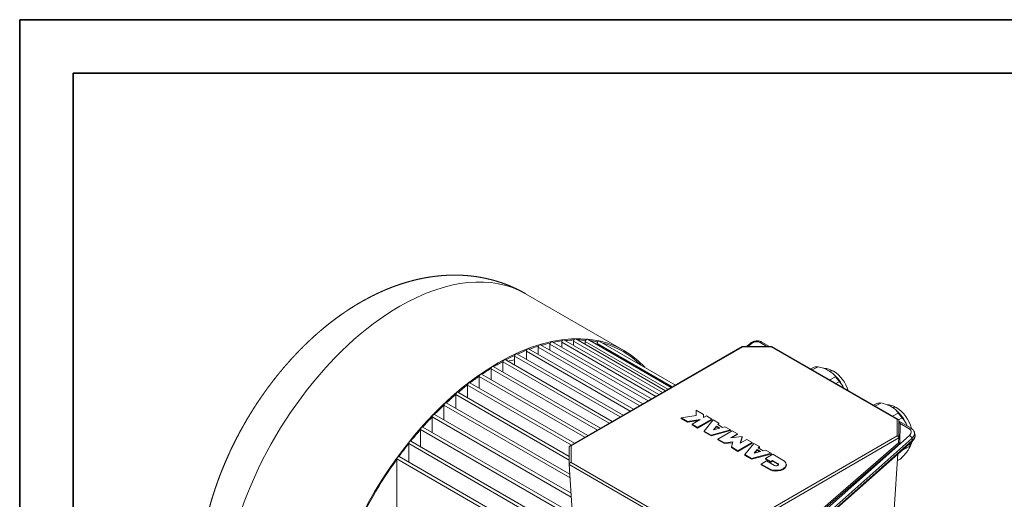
# Model space of a CAD drawing. Header units: millimetres. Extents: x -2784 to 2012, y -1738 to 1577.
# Tile 19 of 25: x -2784 to -1720, y 1058 to 1577. Entities that reach past the tile are written whole.
import ezdxf

# ---------------------------------------------------------------- set-up
doc = ezdxf.new("R2010")
doc.units = ezdxf.units.MM
doc.linetypes.add('AM_ISO02W050', pattern=[7.5, 6, -1.5])
doc.linetypes.add('AM_ISO02W050x2', pattern=[3.75, 3, -0.75])
for name, color, linetype, lineweight in [('AM_3', 6, 'AM_ISO02W050', 13), ('AM_6', 2, 'Continuous', 35), ('AM_VIS', 7, 'Continuous', 20)]:
    doc.layers.add(name, color=color, linetype=linetype, lineweight=lineweight)

# ---------------------------------------------------------------- blocks, each defined once
blk = doc.blocks.new('YENI CERCEVE A3 (ANTETSİZ)')
at = {"layer": 'AM_6'}
for p, q in [((410, 287), (0, 287)), ((0, 0), (0, 287)), ((5, 5), (5, 282)), ((405, 282), (5, 282))]:
    blk.add_line(p, q, dxfattribs=at)

msp = doc.modelspace()

# ---------------------------------------------------------------- linework, layer by layer
at = {"layer": 'AM_VIS'}
for p, q in [((-2130.96, 1219.35), (-2237.25, 1280.72)), ((-2110.55, 1161.61), (-2221.28, 1225.54)), ((-2104.76, 1164.96), (-2210.97, 1226.27)), ((-2210.97, 1226.27), (-2210.97, 1219.59)), ((-2101.35, 1166.93), (-2208.55, 1228.82)), ((-2096.54, 1169.71), (-2198.24, 1228.42)), ((-2198.24, 1228.42), (-2198.24, 1222.87)), ((-2093.12, 1171.68), (-2195.82, 1230.97)), ((-2089.37, 1173.84), (-2185.51, 1229.35)), ((-2185.51, 1229.35), (-2185.51, 1225.02)), ((-2085.96, 1175.82), (-2183.1, 1231.9)), ((-2083.36, 1177.31), (-2172.78, 1228.94)), ((-2172.78, 1228.94), (-2172.78, 1225.95)), ((-2079.95, 1179.28), (-2170.37, 1231.49)), ((-2078.67, 1180.02), (-2160.05, 1227.01)), ((-2160.05, 1227.01), (-2160.05, 1225.53)), ((-2075.26, 1181.99), (-2157.64, 1229.56)), ((-1998.4, 1223.65), (-1995.03, 1226.64)), ((-1996.74, 1223.65), (-1993.59, 1226.44)), ((-1983.86, 1227.82), (-1976.63, 1223.65)), ((-1981.81, 1228.37), (-1973.63, 1223.65)), ((-2131.7, 1149.41), (-2246.74, 1215.83)), ((-2124.1, 1153.8), (-2236.42, 1218.65)), ((-2236.42, 1218.65), (-2236.42, 1209.87)), ((-2120.68, 1155.77), (-2234.01, 1221.2)), ((-2113.97, 1159.64), (-2223.69, 1222.99)), ((-2223.69, 1222.99), (-2223.69, 1215.24)), ((-2189.61, 1115.97), (-2003.16, 1223.62)), ((-2188.2, 1116.11), (-2002.57, 1223.28)), ((-2003.05, 1223.65), (-1971.3, 1223.65)), ((-2002.57, 1223.28), (-1971.78, 1223.28)), ((-1971.78, 1223.28), (-1835.64, 1144.69)), ((-1971.19, 1223.62), (-1834.23, 1144.55)), ((-2146.99, 1140.58), (-2261.88, 1206.91)), ((-2261.88, 1206.91), (-2261.88, 1196.16)), ((-2143.57, 1142.55), (-2259.46, 1209.46)), ((-2135.11, 1147.44), (-2249.15, 1213.28)), ((-2249.15, 1213.28), (-2249.15, 1203.51)), ((-2169.88, 1127.36), (-2284.92, 1193.78)), ((-2159.72, 1133.23), (-2274.61, 1199.56)), ((-2274.61, 1199.56), (-2274.61, 1187.83)), ((-2156.3, 1135.2), (-2272.19, 1202.11)), ((-1925.39, 1201.23), (-1929.09, 1199.32)), ((-1927.47, 1198.38), (-1921.1, 1201.67)), ((-2187.74, 1117.05), (-2300.06, 1181.9)), ((-2300.06, 1181.9), (-2300.06, 1168.15)), ((-2184.32, 1119.02), (-2297.65, 1184.45)), ((-2173.29, 1125.39), (-2287.33, 1191.23)), ((-2287.33, 1191.23), (-2287.33, 1178.5)), ((-1902.16, 1190.73), (-1908.53, 1187.44)), ((-1901.82, 1183.57), (-1898.12, 1185.48)), ((-2190.2, 1100.78), (-2312.79, 1171.55)), ((-2312.79, 1171.55), (-2312.79, 1156.73)), ((-2190.2, 1104.72), (-2310.38, 1174.1)), ((-2189.51, 1085.55), (-2323.1, 1162.69)), ((-1857.58, 1162.08), (-1861.28, 1160.16)), ((-1859.66, 1159.23), (-1853.29, 1162.52)), ((-2188.16, 1064.88), (-2335.83, 1150.14)), ((-2189.24, 1081.46), (-2325.52, 1160.14)), ((-2325.52, 1160.14), (-2325.52, 1144.18)), ((-2052.95, 1148.9), (-2052.95, 1154.89)), ((-2052.95, 1154.89), (-2044.79, 1150.18)), ((-2044.79, 1150.18), (-2044.79, 1146.84)), ((-1834.35, 1151.58), (-1840.71, 1148.29)), ((-2187.89, 1060.78), (-2338.25, 1147.59)), ((-2338.25, 1147.59), (-2338.25, 1130.42)), ((-2069.06, 1146.4), (-2052.95, 1148.9)), ((-2062.4, 1142.56), (-2069.06, 1146.4)), ((-2069.06, 1145.59), (-2069.06, 1146.4)), ((-2062.4, 1141.74), (-2069.06, 1145.59)), ((-2048.49, 1144.71), (-2062.4, 1142.56)), ((-2050.42, 1143.59), (-2062.4, 1141.74)), ((-2062.4, 1141.74), (-2062.4, 1142.56)), ((-2057.31, 1139.62), (-2048.49, 1144.71)), ((-2051.54, 1136.29), (-2057.31, 1139.62)), ((-2057.31, 1138.8), (-2057.31, 1139.62)), ((-2036.13, 1145.18), (-2051.54, 1136.29)), ((-2036.13, 1144.37), (-2051.54, 1135.47)), ((-2044.79, 1146.84), (-2041.9, 1148.51)), ((-2044.19, 1132.05), (-2034.39, 1144.18)), ((-2041.9, 1148.51), (-2036.13, 1145.18)), ((-2036.13, 1144.37), (-2036.13, 1145.18)), ((-2034.39, 1144.18), (-2028.41, 1140.72)), ((-2028.41, 1140.72), (-2029.63, 1139.21)), ((-2029.63, 1139.21), (-2024.41, 1136.19)), ((-2028.41, 1139.91), (-2029.18, 1138.95)), ((-2028.41, 1139.91), (-2028.41, 1140.72)), ((-1835.64, 1144.69), (-1835.64, 1126.91)), ((-1834.03, 1144.41), (-1830.31, 1146.33)), ((-1833.64, 1143.53), (-1833.64, 1124.8)), ((-1833.64, 1142.83), (-1820.39, 1135.18)), ((-1832.93, 1142.1), (-1833.59, 1142.48)), ((-1832.8, 1118.65), (-1832.5, 1140.44)), ((-1832.5, 1140.44), (-1822.44, 1134.63)), ((-2198.79, 1045.96), (-2350.97, 1133.82)), ((-2350.97, 1133.82), (-2350.97, 1115.3)), ((-2196.09, 1048.34), (-2348.56, 1136.37)), ((-2051.54, 1135.47), (-2057.31, 1138.8)), ((-2051.54, 1135.47), (-2051.54, 1136.29)), ((-2044.19, 1131.23), (-2044.19, 1132.05)), ((-2036.81, 1127.79), (-2044.19, 1132.05)), ((-2036.81, 1126.97), (-2044.19, 1131.23)), ((-2015.8, 1133.44), (-2036.81, 1127.79)), ((-2015.8, 1132.63), (-2036.81, 1126.97)), ((-2030.99, 1137.53), (-2034.2, 1133.56)), ((-2034.2, 1133.56), (-2027.32, 1135.41)), ((-2030.99, 1136.71), (-2033.35, 1133.78)), ((-2030.99, 1136.71), (-2030.99, 1137.53)), ((-2027.32, 1135.41), (-2030.99, 1137.53)), ((-2028.29, 1135.15), (-2030.99, 1136.71)), ((-2029.46, 1123.54), (-2014.05, 1132.44)), ((-2024.41, 1136.19), (-2021.78, 1136.9)), ((-2021.78, 1136.9), (-2015.8, 1133.44)), ((-2015.8, 1132.63), (-2015.8, 1133.44)), ((-2008.29, 1129.11), (-2015.61, 1124.88)), ((-2014.05, 1132.44), (-2008.29, 1129.11)), ((-2008.29, 1128.29), (-2008.29, 1129.11)), ((-1817.01, 1130.93), (-1816.46, 1128.88)), ((-2028.89, 925.41), (-2363.7, 1118.71)), ((-2363.7, 1118.71), (-2363.7, 1098.68)), ((-2185.21, 1019.6), (-2361.29, 1121.26)), ((-2036.81, 1126.97), (-2036.81, 1127.79)), ((-2029.46, 1122.73), (-2029.46, 1123.54)), ((-2022.31, 1119.41), (-2029.46, 1123.54)), ((-2022.31, 1118.59), (-2029.46, 1122.73)), ((-1822.27, 1127.53), (-2028.73, 944.45)), ((-2026.06, 941.18), (-1819.6, 1124.26)), ((-2025.64, 938.11), (-1819.18, 1121.19)), ((-1819.05, 1122.21), (-2025.51, 939.13)), ((-2013.22, 1120.34), (-2022.31, 1119.41)), ((-2013.47, 1119.49), (-2022.31, 1118.59)), ((-2022.31, 1118.59), (-2022.31, 1119.41)), ((-1833.97, 1119.54), (-2022.11, 956.52)), ((-2021.52, 955.13), (-1832.8, 1118.65)), ((-1835.64, 1126.91), (-2021.27, 1019.74)), ((-2020.45, 1016.86), (-1833.65, 1124.71)), ((-2015.61, 1124.88), (-2003.16, 1126.14)), ((-2014.82, 1115.09), (-2013.22, 1120.34)), ((-2008.29, 1128.29), (-2013.89, 1125.05)), ((-1992.26, 1119.85), (-2007.67, 1110.96)), ((-1992.26, 1119.04), (-2007.67, 1110.14)), ((-2003.16, 1126.14), (-2005.35, 1118.95)), ((-2005.35, 1118.95), (-1998.03, 1123.18)), ((-2003.16, 1125.33), (-2005.05, 1119.13)), ((-2003.16, 1125.33), (-2003.16, 1126.14)), ((-2000.31, 1106.71), (-1990.51, 1118.84)), ((-1998.03, 1123.18), (-1992.26, 1119.85)), ((-1992.26, 1119.04), (-1992.26, 1119.85)), ((-1990.51, 1118.84), (-1984.53, 1115.39)), ((-1833.98, 1119.68), (-1833.65, 1124.71)), ((-1819.6, 1124.26), (-1819.05, 1122.21)), ((-2190.2, 1096.22), (-2190.2, 1114.95)), ((-2188.2, 1098.33), (-2188.2, 1116.11)), ((-2007.67, 1110.96), (-2014.82, 1115.09)), ((-2014.82, 1114.27), (-2014.82, 1115.09)), ((-2007.67, 1110.14), (-2014.82, 1114.27)), ((-2007.67, 1110.14), (-2007.67, 1110.96)), ((-1971.92, 1108.11), (-1992.94, 1102.45)), ((-1971.92, 1107.29), (-1992.94, 1101.64)), ((-1987.11, 1112.19), (-1990.32, 1108.22)), ((-1990.32, 1108.22), (-1983.44, 1110.07)), ((-1987.11, 1111.38), (-1989.47, 1108.45)), ((-1987.11, 1111.38), (-1987.11, 1112.19)), ((-1983.44, 1110.07), (-1987.11, 1112.19)), ((-1984.41, 1109.81), (-1987.11, 1111.38)), ((-1984.53, 1115.39), (-1985.75, 1113.88)), ((-1985.75, 1113.88), (-1980.53, 1110.86)), ((-1984.53, 1114.57), (-1985.3, 1113.62)), ((-1984.53, 1114.57), (-1984.53, 1115.39)), ((-1980.53, 1110.86), (-1977.9, 1111.57)), ((-1977.9, 1111.57), (-1971.92, 1108.11)), ((-1977.88, 1102.66), (-1970.18, 1107.1)), ((-1971.92, 1107.29), (-1971.92, 1108.11)), ((-1970.18, 1107.1), (-1957.48, 1099.78)), ((-1838.67, 1047.62), (-1834.78, 1107.36)), ((-1829.98, 1111.61), (-1821.95, 1115.76)), ((-2041.61, 908.78), (-2376.43, 1102.09)), ((-2376.43, 1102.09), (-2376.43, 1050.21)), ((-2039.2, 911.33), (-2374.02, 1104.63)), ((-2052.07, 1019.74), (-2188.2, 1098.33)), ((-1992.94, 1102.45), (-2000.31, 1106.71)), ((-2000.31, 1105.9), (-2000.31, 1106.71)), ((-1992.94, 1101.64), (-2000.31, 1105.9)), ((-1992.94, 1101.64), (-1992.94, 1102.45)), ((-1982.7, 1096.54), (-1976.92, 1099.88)), ((-1982.7, 1095.73), (-1982.7, 1096.54)), ((-1972.89, 1090.88), (-1982.7, 1096.54)), ((-1972.22, 1099.39), (-1977.88, 1102.66)), ((-1977.88, 1101.84), (-1977.88, 1102.66)), ((-1972.22, 1098.57), (-1977.88, 1101.84)), ((-1976.92, 1099.88), (-1968.38, 1094.95)), ((-1970.3, 1100.5), (-1972.22, 1099.39)), ((-1970.3, 1099.68), (-1972.22, 1098.57)), ((-1972.22, 1098.57), (-1972.22, 1099.39)), ((-1964.53, 1097.17), (-1970.3, 1100.5)), ((-1970.3, 1099.68), (-1970.3, 1100.5)), ((-1964.53, 1096.35), (-1970.3, 1099.68)), ((-1964.53, 1096.35), (-1964.53, 1097.17)), ((-1832.28, 1101.82), (-1835.24, 1100.29)), ((-2185.88, 1029.91), (-2190.2, 1096.14)), ((-2190.2, 1096.14), (-2052.89, 1016.86)), ((-1972.89, 1090.06), (-1982.7, 1095.73)), ((-1972.89, 1090.06), (-1972.89, 1090.88)), ((-1955.41, 1095.24), (-1955.41, 1096.06))]:
    msp.add_line(p, q, dxfattribs=at)
for centre, radius, start, end in [((-1926.78, 1168.32), 33.84, 59.09353, 80.33372), ((-1915.69, 1178.24), 21.76, 58.91584, 87.81157), ((-1935.73, 1159.44), 46.49, 24.47823, 48.58288), ((-1924.75, 1165.04), 37.84, 16.56462, 57.48766), ((-1858.97, 1129.17), 33.84, 59.09353, 80.33372), ((-1847.88, 1139.09), 21.76, 58.91584, 87.81157), ((-1868.26, 1120.02), 46.92, 22.14602, 48.49251), ((-1857.19, 1125.68), 38.17, 14.17421, 57.34478), ((-1823.76, 1129), 7.03, 15.92, 61.34231), ((-1839.89, 1125), 20.77, 326.95828, 348.53739), ((-1852.5, 1121.12), 31.14, 348.83876, 356.46132)]:
    msp.add_arc(centre, radius, start, end, dxfattribs=at)
for centre, major_axis, ratio, start_param, end_param in [((-2373.25, 1045.16), (136, 235.56), 0.5773503, 0, 0.7853982), ((-2373.25, 1045.16), (136, 235.56), 0.5773503, 0.7853982, 3.1415927), ((-2266.96, 983.8), (136, 235.56), 0.5773503, 6.1009175, 7.0685835), ((-2222.28, 1223.81), (1, 1.73), 0.5773503, 0, 2.3561945), ((-2266.96, 983.8), (135.25, 234.26), 0.5773503, 0.4869062, 0.5386583), ((-2209.55, 1227.09), (1, 1.73), 0.5773503, 0, 2.3561945), ((-2266.96, 983.8), (135.25, 234.26), 0.5773503, 0.4161656, 0.4681077), ((-2196.82, 1229.24), (1, 1.73), 0.5773503, 0, 2.3561945), ((-2266.96, 983.8), (135.25, 234.26), 0.5773503, 0.3433957, 0.3954341), ((-2184.1, 1230.17), (1, 1.73), 0.5773503, 0, 2.3561945), ((-2266.96, 983.8), (135.25, 234.26), 0.5773503, 0.2679843, 0.3196966), ((-2171.37, 1229.75), (1, 1.73), 0.5773503, 0, 2.3561945), ((-2266.96, 983.8), (135.25, 234.26), 0.5773503, 0.1891328, 0.2391735), ((-2158.64, 1227.83), (1, 1.73), 0.5773503, 0, 2.3561945), ((-2266.96, 983.8), (135.25, 234.26), 0.5773503, 6.1339737, 6.4323969), ((-1993.04, 1224.39), (1.99, -2.24), 0.4082483, 2.2555155, 3.1415927), ((-1988.64, 1223.58), (6.76, 1.81), 0.7071068, 0.6154797, 2.186276), ((-1983.31, 1225.78), (1.5, 2.6), 0.5773503, 0, 1.0471976), ((-2266.96, 983.8), (135.25, 234.26), 0.5773503, 0.6914839, 0.7431692), ((-2247.74, 1214.09), (1, 1.73), 0.5773503, 0, 2.3561945), ((-2266.96, 983.8), (135.25, 234.26), 0.5773503, 0.624182, 0.675754), ((-2235.01, 1219.46), (1, 1.73), 0.5773503, 0, 2.3561945), ((-2266.96, 983.8), (135.25, 234.26), 0.5773503, 0.5561083, 0.6077149), ((-2002.57, 1221.65), (-0.53, 1.99), 0.3178372, 5.5827464, 6.3681445), ((-1971.78, 1221.65), (0.53, 1.99), 0.3178372, 6.1982261, 6.9836242), ((-2266.96, 983.8), (136, 235.56), 0.5773503, 0.7853982, 3.3787168), ((-2266.96, 983.8), (135.25, 234.26), 0.5773503, 0.7853982, 0.810309), ((-2266.96, 983.8), (135.25, 234.26), 0.5773503, 0.7583367, 0.7853982), ((-2307.4, 1007.15), (111, 192.26), 0.5773503, 0.4911642, 0.5039004), ((-2260.46, 1207.73), (1, 1.73), 0.5773503, 0, 2.3561945), ((-2307.4, 1007.15), (111, 192.26), 0.5773503, 0.4052179, 0.4574258), ((-2285.92, 1192.05), (1, 1.73), 0.5773503, 0, 2.3561945), ((-2266.96, 983.8), (135.25, 234.26), 0.5773503, 0.8250443, 0.8775005), ((-2273.19, 1200.38), (1, 1.73), 0.5773503, 0, 2.3561945), ((-1912.74, 1171.1), (-15.08, 29.19), 0.6067752, 5.9453143, 6.152632), ((-1909.2, 1188.67), (4.75, 8.23), 0.5773503, 0, 0.6761996), ((-2266.96, 983.8), (135.25, 234.26), 0.5773503, 0.9592215, 1.0133457), ((-2298.65, 1182.72), (1, 1.73), 0.5773503, 0, 2.3561945), ((-2266.96, 983.8), (135.25, 234.26), 0.5773503, 0.8919046, 0.9450673), ((-1912.74, 1171.1), (-15.08, 29.19), 0.6067752, 4.8981167, 5.1054344), ((-2266.96, 983.8), (135.25, 234.26), 0.5773503, 1.027318, 1.0827017), ((-2311.38, 1172.37), (1, 1.73), 0.5773503, 0, 2.3561945), ((-2324.1, 1160.95), (1, 1.73), 0.5773503, 0, 2.3561945), ((-1844.93, 1131.95), (-15.08, 29.19), 0.6067752, 5.9453143, 6.152632), ((-2336.83, 1148.41), (1, 1.73), 0.5773503, 0, 2.3561945), ((-2266.96, 983.8), (135.25, 234.26), 0.5773503, 1.096551, 1.1535518), ((-1841.39, 1149.52), (4.75, 8.23), 0.5773503, 0, 0.6761996), ((-1844.93, 1131.95), (-15.08, 29.19), 0.6067752, 4.8981167, 5.1054344), ((-2266.96, 983.8), (135.25, 234.26), 0.5773503, 1.1673312, 1.2263961), ((-1835.64, 1143.05), (-1.85, -1.07), 0.7174389, 2.7488936, 4.3196899), ((-1832.68, 1141.12), (1, -0.014), 0.6933929, 3.4287827, 4.9059273), ((-1832.89, 1138.93), (0.43, -3.69), 0.1631217, 1.9737863, 2.5887396), ((-2266.96, 983.8), (135.25, 234.26), 0.5773503, 1.2401711, 1.3018833), ((-2349.56, 1134.64), (1, 1.73), 0.5773503, 0, 2.3561945), ((-1821.89, 1132.58), (1.5, 2.6), 0.5773503, 0, 1.0471976), ((-1827.22, 1130.39), (6.76, 1.81), 0.7071068, 5.3278687, 6.898665), ((-1826.67, 1128.34), (9.66, 2.59), 0.7071068, 5.3278687, 6.2831853), ((-1826.12, 1126.29), (9.66, 2.59), 0.7071068, 5.3278687, 6.2831853), ((-2266.96, 983.8), (135.25, 234.26), 0.5773503, 1.3157093, 1.3808186), ((-2362.29, 1119.53), (1, 1.73), 0.5773503, 0, 2.3561945), ((-1835.64, 1125.28), (-1.85, 1.07), 0.7174389, 3.4819319, 5.1050881), ((-1832.97, 1120.37), (-0.915, -0.991), 0.4309466, 5.7938864, 5.9787971), ((-1832.98, 1119.34), (-0.963, 0.448), 0.56441, 0.3908723, 2.0122429), ((-1821.72, 1125.48), (1.99, -2.24), 0.4082483, 0.6847192, 2.2555155), ((-1844.93, 1131.95), (-15.08, 29.19), 0.6067752, 3.8509192, 3.9704234), ((-1821.17, 1123.43), (1.99, -2.24), 0.4082483, 0, 0.6847192), ((-2188.2, 1114.48), (-1.85, 1.07), 0.7174389, 5.1050881, 6.6758844), ((-2266.96, 983.8), (135.25, 234.26), 0.5773503, 1.3947612, 1.7468315), ((-2375.02, 1102.9), (1, 1.73), 0.5773503, 0, 2.3561945), ((-2188.2, 1096.7), (1.85, 1.07), 0.7174389, 1.1780972, 2.8012534), ((-1966.45, 1096.06), (11.04, 0), 0.5773503, 4.0897819, 6.9057924), ((-1966.45, 1096.06), (2.72, 0), 0.5773503, 3.9269908, 7.0685835), ((-1966.45, 1095.24), (11.04, 0), 0.5773503, 4.0897819, 6.2831853), ((-1966.45, 1095.24), (2.72, 0), 0.5773503, 0.2630055, 0.7853982)]:
    msp.add_ellipse(centre, major_axis=major_axis, ratio=ratio, start_param=start_param, end_param=end_param, dxfattribs=at)
for points, degree, knots in [([(-2509.25, 809.6), (-2511.61, 811), (-2513.95, 812.44), (-2516.26, 813.92), (-2518.55, 815.45), (-2520.8, 817.01), (-2523.02, 818.62), (-2525.21, 820.26), (-2527.36, 821.94), (-2529.48, 823.66), (-2531.57, 825.42), (-2533.62, 827.21), (-2535.63, 829.03), (-2537.61, 830.89), (-2539.55, 832.78), (-2541.45, 834.7), (-2543.32, 836.64), (-2545.14, 838.62), (-2546.93, 840.62), (-2548.68, 842.65), (-2550.38, 844.7), (-2552.2, 846.97), (-2553.98, 849.27), (-2555.7, 851.59), (-2557.38, 853.94), (-2559.01, 856.31), (-2560.59, 858.7), (-2562.13, 861.11), (-2563.62, 863.54), (-2565.06, 865.98), (-2566.46, 868.45), (-2567.81, 870.92), (-2569.12, 873.42), (-2570.38, 875.92), (-2571.59, 878.44), (-2572.77, 880.97), (-2573.9, 883.51), (-2574.98, 886.07), (-2576.03, 888.63), (-2577.03, 891.2), (-2577.99, 893.77), (-2579.14, 897), (-2580.22, 900.25), (-2581.24, 903.5), (-2582.2, 906.75), (-2583.11, 910.02), (-2583.95, 913.3), (-2584.74, 916.58), (-2585.47, 919.86), (-2586.15, 923.15), (-2586.78, 926.45), (-2587.35, 929.75), (-2587.88, 933.05), (-2588.35, 936.36), (-2588.77, 939.67), (-2589.14, 942.99), (-2589.47, 946.3), (-2589.75, 949.62), (-2589.98, 952.94), (-2590.17, 956.26), (-2590.31, 959.58), (-2590.43, 963.67), (-2590.47, 967.75), (-2590.46, 971.83), (-2590.38, 975.92), (-2590.24, 980), (-2590.04, 984.09), (-2589.78, 988.17), (-2589.46, 992.26), (-2589.08, 996.34), (-2588.65, 1000.42), (-2588.15, 1004.5), (-2587.6, 1008.58), (-2587, 1012.65), (-2586.34, 1016.72), (-2585.63, 1020.79), (-2584.87, 1024.85), (-2584.05, 1028.92), (-2583.18, 1032.97), (-2582.26, 1037.02), (-2581.29, 1041.07), (-2580.23, 1045.26), (-2579.12, 1049.45), (-2577.95, 1053.63), (-2576.73, 1057.8), (-2575.46, 1061.96), (-2574.14, 1066.12), (-2572.77, 1070.26), (-2571.34, 1074.39), (-2569.87, 1078.52), (-2568.35, 1082.62), (-2566.78, 1086.72), (-2565.16, 1090.8), (-2563.49, 1094.87), (-2561.78, 1098.93), (-2560.02, 1102.96), (-2558.22, 1106.98), (-2556.37, 1110.99), (-2554.47, 1114.98), (-2552.53, 1118.94), (-2550.54, 1122.89), (-2548.54, 1126.76), (-2546.5, 1130.61), (-2544.42, 1134.44), (-2542.3, 1138.25), (-2540.13, 1142.04), (-2537.93, 1145.8), (-2535.69, 1149.54), (-2533.4, 1153.25), (-2531.08, 1156.94), (-2528.72, 1160.6), (-2526.32, 1164.23), (-2523.88, 1167.84), (-2521.41, 1171.41), (-2518.9, 1174.96), (-2516.35, 1178.48), (-2513.77, 1181.97), (-2511.15, 1185.42), (-2508.49, 1188.85), (-2505.8, 1192.24), (-2503.08, 1195.59), (-2500.3, 1198.93), (-2497.49, 1202.24), (-2494.65, 1205.51), (-2491.77, 1208.74), (-2488.86, 1211.94), (-2485.91, 1215.09), (-2482.93, 1218.21), (-2479.92, 1221.28), (-2476.88, 1224.32), (-2473.8, 1227.31), (-2470.7, 1230.26), (-2467.56, 1233.16), (-2464.39, 1236.02), (-2461.18, 1238.84), (-2457.95, 1241.61), (-2454.68, 1244.33), (-2451.38, 1247.01), (-2448.05, 1249.63), (-2444.69, 1252.21), (-2441.3, 1254.74), (-2437.85, 1257.23), (-2434.37, 1259.67), (-2430.86, 1262.05), (-2427.31, 1264.38), (-2423.74, 1266.66), (-2420.13, 1268.88), (-2416.48, 1271.03), (-2412.81, 1273.13), (-2409.1, 1275.17), (-2405.35, 1277.15), (-2401.57, 1279.06), (-2397.76, 1280.91), (-2393.91, 1282.69), (-2390.03, 1284.4), (-2386.11, 1286.04), (-2382.15, 1287.61), (-2378.16, 1289.1), (-2374.13, 1290.52), (-2370.07, 1291.86), (-2365.96, 1293.12), (-2362.42, 1294.13), (-2358.85, 1295.08), (-2355.26, 1295.96), (-2351.64, 1296.78), (-2347.99, 1297.53), (-2344.31, 1298.21), (-2340.61, 1298.81), (-2336.89, 1299.35), (-2333.14, 1299.8), (-2329.37, 1300.18), (-2325.57, 1300.48), (-2321.76, 1300.7), (-2317.92, 1300.83), (-2314.07, 1300.87), (-2310.2, 1300.82), (-2306.31, 1300.69), (-2302.42, 1300.46), (-2298.51, 1300.13), (-2294.6, 1299.7), (-2290.68, 1299.18), (-2287.93, 1298.75), (-2285.17, 1298.27), (-2282.42, 1297.74), (-2279.67, 1297.16), (-2276.93, 1296.52), (-2274.19, 1295.84), (-2271.45, 1295.1), (-2268.73, 1294.31), (-2266.01, 1293.46), (-2263.31, 1292.57), (-2260.62, 1291.62), (-2257.95, 1290.61), (-2255.29, 1289.56), (-2252.64, 1288.45), (-2250.02, 1287.29), (-2247.42, 1286.08), (-2244.84, 1284.81), (-2242.28, 1283.5), (-2239.75, 1282.14), (-2237.25, 1280.72)], 1, [3.9269908, 3.9269908, 3.9377557, 3.9485205, 3.9592853, 3.9700502, 3.980815, 3.9915798, 4.0023447, 4.0131095, 4.0238743, 4.0346392, 4.045404, 4.0561688, 4.0669337, 4.0776985, 4.0884633, 4.0992282, 4.109993, 4.1207578, 4.1315227, 4.1422875, 4.1540547, 4.1658219, 4.1775891, 4.1893563, 4.2011235, 4.2128907, 4.224658, 4.2364252, 4.2481924, 4.2599596, 4.2717268, 4.283494, 4.2952612, 4.3070284, 4.3187956, 4.3305628, 4.34233, 4.3540972, 4.3658644, 4.3776317, 4.3923279, 4.4070242, 4.4217205, 4.4364168, 4.4511131, 4.4658094, 4.4805057, 4.4952019, 4.5098982, 4.5245945, 4.5392908, 4.5539871, 4.5686834, 4.5833797, 4.5980759, 4.6127722, 4.6274685, 4.6421648, 4.6568611, 4.6715574, 4.6896036, 4.7076499, 4.7256962, 4.7437424, 4.7617887, 4.7798349, 4.7978812, 4.8159275, 4.8339737, 4.85202, 4.8700662, 4.8881125, 4.9061588, 4.924205, 4.9422513, 4.9602975, 4.9783438, 4.99639, 5.0144363, 5.0324826, 5.0512259, 5.0699693, 5.0887126, 5.1074559, 5.1261993, 5.1449426, 5.163686, 5.1824293, 5.2011726, 5.219916, 5.2386593, 5.2574027, 5.276146, 5.2948894, 5.3136327, 5.332376, 5.3511194, 5.3698627, 5.3886061, 5.4073494, 5.4258193, 5.4442891, 5.462759, 5.4812288, 5.4996987, 5.5181685, 5.5366384, 5.5551082, 5.5735781, 5.5920479, 5.6105178, 5.6289876, 5.6474575, 5.6659273, 5.6843972, 5.702867, 5.7213369, 5.7398067, 5.7582766, 5.7767464, 5.7953319, 5.8139174, 5.8325029, 5.8510884, 5.8696739, 5.8882594, 5.9068449, 5.9254304, 5.9440159, 5.9626014, 5.9811869, 5.9997724, 6.0183579, 6.0369434, 6.0555289, 6.0741145, 6.0927, 6.1112855, 6.129871, 6.1484565, 6.1671668, 6.1858772, 6.2045876, 6.223298, 6.2420083, 6.2607187, 6.2794291, 6.2981395, 6.3168498, 6.3355602, 6.3542706, 6.372981, 6.3916914, 6.4104017, 6.4291121, 6.4478225, 6.4665329, 6.4852432, 6.5039536, 6.522664, 6.5386895, 6.5547151, 6.5707406, 6.5867661, 6.6027917, 6.6188172, 6.6348428, 6.6508683, 6.6668938, 6.6829194, 6.6989449, 6.7149704, 6.730996, 6.7470215, 6.763047, 6.7790726, 6.7950981, 6.8111237, 6.8271492, 6.8431747, 6.8544452, 6.8657156, 6.876986, 6.8882565, 6.8995269, 6.9107974, 6.9220678, 6.9333382, 6.9446087, 6.9558791, 6.9671495, 6.97842, 6.9896904, 7.0009608, 7.0122313, 7.0235017, 7.0347722, 7.0460426, 7.057313, 7.0685835, 7.0685835]), ([(-1909.4, 1197.35), (-1907.98, 1196.53), (-1906.54, 1195.58), (-1904.69, 1194.05), (-1904.12, 1193.53), (-1903.16, 1192.47), (-1902.76, 1191.93), (-1902.37, 1191.23), (-1902.29, 1191.06), (-1902.19, 1190.83), (-1902.18, 1190.78), (-1902.16, 1190.73)], 3, [41.0078858, 41.0078858, 41.0078858, 41.0078858, 47.0300134, 47.0300134, 50.0410771, 50.0410771, 53.0521409, 53.0521409, 53.9855425, 53.9855425, 54.2319219, 54.2319219, 54.2319219, 54.2319219]), ([(-1898.12, 1185.48), (-1898.06, 1185.43), (-1898, 1185.38), (-1897.73, 1185.13), (-1897.52, 1184.93), (-1896.71, 1184.08), (-1896.13, 1183.33), (-1895.02, 1181.69), (-1894.49, 1180.81), (-1893.81, 1179.51), (-1893.62, 1179.12), (-1893.43, 1178.73)], 3, [27.7838497, 27.7838497, 27.7838497, 27.7838497, 28.0302291, 28.0302291, 28.9636308, 28.9636308, 31.9746945, 31.9746945, 34.9857583, 34.9857583, 36.2341452, 36.2341452, 36.2341452, 36.2341452]), ([(-1841.59, 1158.2), (-1840.17, 1157.38), (-1838.72, 1156.43), (-1836.87, 1154.9), (-1836.31, 1154.38), (-1835.35, 1153.32), (-1834.95, 1152.78), (-1834.56, 1152.08), (-1834.48, 1151.91), (-1834.38, 1151.68), (-1834.36, 1151.63), (-1834.35, 1151.58)], 3, [41.0078858, 41.0078858, 41.0078858, 41.0078858, 47.0300134, 47.0300134, 50.0410771, 50.0410771, 53.0521409, 53.0521409, 53.9855425, 53.9855425, 54.2319219, 54.2319219, 54.2319219, 54.2319219]), ([(-1832.93, 1142.1), (-1832.93, 1142.1), (-1832.93, 1142.1), (-1833.02, 1142.11), (-1833.1, 1142.13), (-1833.26, 1142.18), (-1833.33, 1142.22), (-1833.48, 1142.33), (-1833.55, 1142.42), (-1833.62, 1142.54), (-1833.63, 1142.57), (-1833.64, 1142.61)], 3, [-0.0016014, -0.0016014, -0.0016014, -0.0016014, 0, 0, 0.2887656, 0.2887656, 0.5818553, 0.5818553, 0.9744271, 0.9744271, 1.0976849, 1.0976849, 1.0976849, 1.0976849]), ([(-1830.31, 1146.33), (-1830.25, 1146.28), (-1830.19, 1146.23), (-1829.92, 1145.98), (-1829.71, 1145.78), (-1828.9, 1144.93), (-1828.31, 1144.18), (-1827.2, 1142.54), (-1826.68, 1141.66), (-1825.69, 1139.76), (-1825.22, 1138.74), (-1824.79, 1137.72)], 3, [27.7838497, 27.7838497, 27.7838497, 27.7838497, 28.0302291, 28.0302291, 28.9636308, 28.9636308, 31.9746945, 31.9746945, 34.9857583, 34.9857583, 38.186003, 38.186003, 38.186003, 38.186003]), ([(-1819.18, 1121.19), (-1819.02, 1121.33), (-1818.87, 1121.48), (-1818.72, 1121.63), (-1818.57, 1121.78), (-1818.42, 1121.93), (-1818.28, 1122.09), (-1818.14, 1122.25), (-1818.01, 1122.42), (-1817.89, 1122.57), (-1817.78, 1122.72), (-1817.67, 1122.87), (-1817.56, 1123.03), (-1817.46, 1123.19), (-1817.36, 1123.35), (-1817.26, 1123.51), (-1817.17, 1123.67), (-1817.08, 1123.84), (-1817, 1124.01), (-1816.92, 1124.18), (-1816.84, 1124.35), (-1816.77, 1124.53), (-1816.7, 1124.71), (-1816.63, 1124.88), (-1816.57, 1125.07), (-1816.52, 1125.25), (-1816.47, 1125.43), (-1816.42, 1125.62), (-1816.38, 1125.81), (-1816.34, 1125.99), (-1816.31, 1126.18), (-1816.29, 1126.37), (-1816.27, 1126.57), (-1816.25, 1126.76), (-1816.24, 1126.95), (-1816.24, 1127.15), (-1816.24, 1127.32), (-1816.25, 1127.5), (-1816.26, 1127.67), (-1816.27, 1127.84), (-1816.29, 1128.02), (-1816.32, 1128.19), (-1816.35, 1128.37), (-1816.38, 1128.54), (-1816.42, 1128.71), (-1816.46, 1128.88)], 1, [3.14159265, 3.14159265, 3.16547557, 3.18935848, 3.2132414, 3.23712432, 3.26100723, 3.28489015, 3.30877306, 3.33265598, 3.35388524, 3.37511449, 3.39634375, 3.41757301, 3.43880227, 3.46003153, 3.48126078, 3.50249004, 3.5237193, 3.54494856, 3.56617782, 3.58740708, 3.60863633, 3.62986559, 3.65109485, 3.67232411, 3.69355337, 3.71478262, 3.73601188, 3.75724114, 3.7784704, 3.79969966, 3.82092892, 3.84215817, 3.86338743, 3.88461669, 3.90584595, 3.92495228, 3.94405861, 3.96316495, 3.98227128, 4.00137761, 4.02048394, 4.03959027, 4.05869661, 4.07780294, 4.09690927, 4.09690927]), ([(-1821.95, 1115.76), (-1821.94, 1115.74), (-1821.94, 1115.72), (-1821.91, 1115.62), (-1821.91, 1115.53), (-1821.92, 1115.15), (-1822.01, 1114.79), (-1822.33, 1113.98), (-1822.55, 1113.53), (-1823.37, 1112.08), (-1824.11, 1110.99), (-1825.66, 1108.9), (-1826.61, 1107.7), (-1828.27, 1105.81), (-1828.86, 1105.17), (-1830.1, 1103.88), (-1830.75, 1103.23), (-1831.63, 1102.4), (-1831.86, 1102.2), (-1832.15, 1101.93), (-1832.21, 1101.87), (-1832.28, 1101.82)], 3, [27.7838497, 27.7838497, 27.7838497, 27.7838497, 28.0302291, 28.0302291, 28.9636308, 28.9636308, 31.9746945, 31.9746945, 34.9857583, 34.9857583, 41.0078858, 41.0078858, 47.0300134, 47.0300134, 50.0410771, 50.0410771, 53.0521409, 53.0521409, 53.9855425, 53.9855425, 54.2319219, 54.2319219, 54.2319219, 54.2319219])]:
    msp.add_open_spline(points, degree=degree, knots=knots, dxfattribs=at)
msp.add_open_spline([(-1995.03, 1226.64), (-1994.87, 1226.78), (-1994.7, 1226.92), (-1994.53, 1227.05), (-1994.36, 1227.19), (-1994.19, 1227.31), (-1994.01, 1227.44), (-1993.83, 1227.56), (-1993.65, 1227.68), (-1993.46, 1227.8), (-1993.27, 1227.91), (-1993.09, 1228.02), (-1992.89, 1228.12), (-1992.7, 1228.23), (-1992.5, 1228.33), (-1992.31, 1228.42), (-1992.11, 1228.51), (-1991.91, 1228.6), (-1991.7, 1228.69), (-1991.5, 1228.77), (-1991.3, 1228.85), (-1991.09, 1228.92), (-1990.88, 1228.99), (-1990.67, 1229.06), (-1990.46, 1229.13), (-1990.25, 1229.19), (-1990.03, 1229.24), (-1989.82, 1229.3), (-1989.61, 1229.35), (-1989.39, 1229.39), (-1989.17, 1229.44), (-1988.96, 1229.47), (-1988.74, 1229.51), (-1988.52, 1229.54), (-1988.3, 1229.57), (-1988.09, 1229.59), (-1987.87, 1229.61), (-1987.65, 1229.62), (-1987.43, 1229.64), (-1987.21, 1229.64), (-1986.99, 1229.65), (-1986.77, 1229.65), (-1986.56, 1229.64), (-1986.34, 1229.64), (-1986.12, 1229.62), (-1985.9, 1229.61), (-1985.69, 1229.59), (-1985.47, 1229.56), (-1985.26, 1229.53), (-1985.04, 1229.5), (-1984.83, 1229.46), (-1984.62, 1229.42), (-1984.41, 1229.38), (-1984.2, 1229.33), (-1983.99, 1229.27), (-1983.78, 1229.21), (-1983.58, 1229.15), (-1983.37, 1229.08), (-1983.17, 1229.01), (-1982.97, 1228.93), (-1982.77, 1228.85), (-1982.57, 1228.77), (-1982.38, 1228.67), (-1982.19, 1228.58), (-1982, 1228.48), (-1981.81, 1228.37)], degree=1, dxfattribs=at)

# ---------------------------------------------------------------- block references
at = {"layer": 'AM_3', "linetype": 'AM_ISO02W050x2', "xscale": 11.55, "yscale": 11.55, "zscale": 11.55}
msp.add_blockref('YENI CERCEVE A3 (ANTETSİZ)', (-2784.24, -1737.7), dxfattribs=at)

doc.saveas('drawing.dxf')
